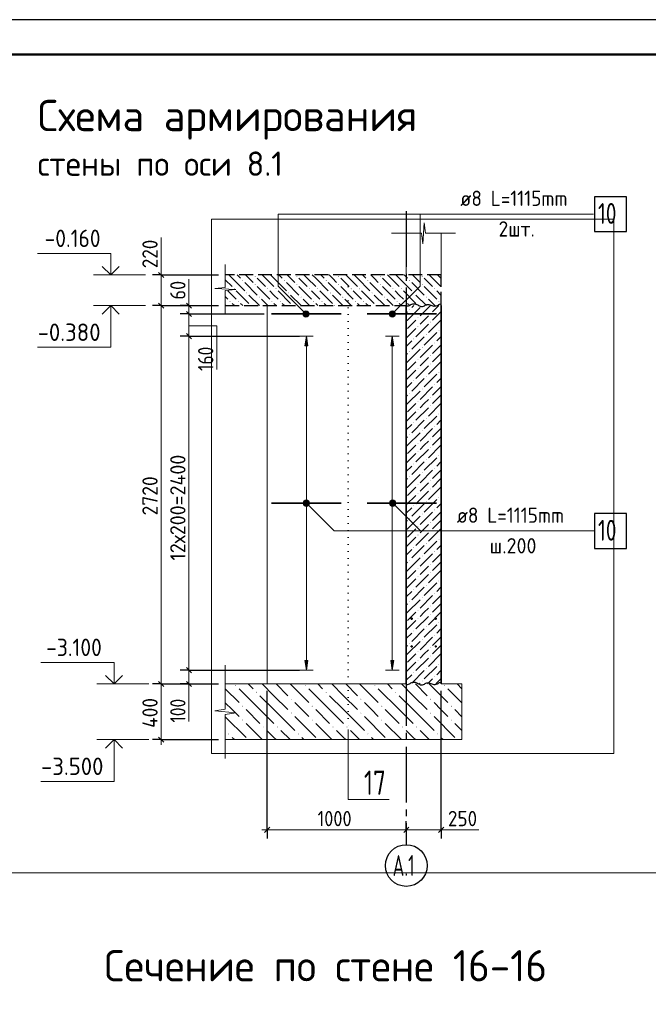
# Model space of a CAD drawing. Header units: millimetres. Extents: x 0 to 59400, y 0 to 42000.
# Tile 30 of 31: x 38419 to 47449, y 27845 to 42000. Entities that reach past the tile are written whole.
import ezdxf

# ---------------------------------------------------------------- set-up
doc = ezdxf.new("R2010")
doc.units = ezdxf.units.MM
for name, pattern in [('______2', [270, 200, -70]), ('______5', [1100, 800, -100, 100, -100]), ('______9', [100, 0, -100])]:
    doc.linetypes.add(name, pattern=pattern)
for name, color, linetype, lineweight in [('Standard', 7, 'Continuous', 25), ('Высотные отметки', 7, 'Continuous', 25), ('ЖБ Перекрытие верхний уровень', 7, '______2', 25), ('ЖБ Стена верхний уровень', 7, 'Continuous', 35), ('Заголовок чертежа', 7, 'Continuous', 25), ('Позиционная метка линия выноска', 7, 'Continuous', 13), ('Примечания', 7, 'Continuous', 13), ('Размерная линия_ общее', 7, 'Continuous', 13), ('Сечения символ', 7, 'Continuous', 25), ('Стена обрамление П-обр.', 7, 'Continuous', 35), ('Фоновоя арматура Х1', 52, 'Continuous', 25)]:
    doc.layers.add(name, color=color, linetype=linetype, lineweight=lineweight)
doc.layers.add('Оси', color=7, linetype='______5')
doc.layers.add('Размерная выноска', color=7, linetype='Continuous')
doc.styles.add('ISOCPEUR', font='txt')

msp = doc.modelspace()

# ---------------------------------------------------------------- hatches: boundary and pattern name
at = {"layer": 'ЖБ Перекрытие верхний уровень', "linetype": 'Continuous', "lineweight": 18, "transparency": 33554687}
for points in [[(41615, 38252), (41621, 38258), (41628, 38252), (41621, 38245)], [(41795, 38312), (41801, 38318), (41808, 38312), (41801, 38305)], [(42215, 38252), (42221, 38258), (42228, 38252), (42221, 38245)], [(42395, 38312), (42401, 38318), (42408, 38312), (42401, 38305)], [(42815, 38252), (42821, 38258), (42828, 38252), (42821, 38245)], [(42995, 38312), (43001, 38318), (43008, 38312), (43001, 38305)], [(43415, 38252), (43421, 38258), (43428, 38252), (43421, 38245)], [(43595, 38312), (43601, 38318), (43608, 38312), (43601, 38305)], [(44015, 38252), (44021, 38258), (44028, 38252), (44021, 38245)], [(44195, 38312), (44201, 38318), (44208, 38312), (44201, 38305)], [(41375, 38132), (41381, 38138), (41388, 38132), (41381, 38125)], [(41495, 38132), (41501, 38138), (41508, 38132), (41501, 38125)], [(41675, 38072), (41681, 38078), (41688, 38072), (41681, 38065)], [(41795, 38192), (41801, 38198), (41808, 38192), (41801, 38185)], [(41975, 38132), (41981, 38138), (41988, 38132), (41981, 38125)], [(42095, 38132), (42101, 38138), (42108, 38132), (42101, 38125)], [(42275, 38072), (42281, 38078), (42288, 38072), (42281, 38065)], [(42395, 38192), (42401, 38198), (42408, 38192), (42401, 38185)], [(42575, 38132), (42581, 38138), (42588, 38132), (42581, 38125)], [(42695, 38132), (42701, 38138), (42708, 38132), (42701, 38125)], [(42875, 38072), (42881, 38078), (42888, 38072), (42881, 38065)], [(42995, 38192), (43001, 38198), (43008, 38192), (43001, 38185)], [(43175, 38132), (43181, 38138), (43188, 38132), (43181, 38125)], [(43295, 38132), (43301, 38138), (43308, 38132), (43301, 38125)], [(43475, 38072), (43481, 38078), (43488, 38072), (43481, 38065)], [(43595, 38192), (43601, 38198), (43608, 38192), (43601, 38185)], [(43775, 38132), (43781, 38138), (43788, 38132), (43781, 38125)], [(43895, 38132), (43901, 38138), (43908, 38132), (43901, 38125)], [(44075, 38072), (44081, 38078), (44088, 38072), (44081, 38065)], [(44195, 38192), (44201, 38198), (44208, 38192), (44201, 38185)], [(44375, 38132), (44381, 38138), (44388, 38132), (44381, 38125)], [(41435, 37952), (41441, 37958), (41448, 37952), (41441, 37945)], [(41555, 37952), (41561, 37958), (41568, 37952), (41561, 37945)], [(41855, 38012), (41861, 38018), (41868, 38012), (41861, 38005)], [(42035, 37952), (42041, 37958), (42048, 37952), (42041, 37945)], [(42155, 37952), (42161, 37958), (42168, 37952), (42161, 37945)], [(42455, 38012), (42461, 38018), (42468, 38012), (42461, 38005)], [(42635, 37952), (42641, 37958), (42648, 37952), (42641, 37945)], [(42755, 37952), (42761, 37958), (42768, 37952), (42761, 37945)], [(43055, 38012), (43061, 38018), (43068, 38012), (43061, 38005)], [(43235, 37952), (43241, 37958), (43248, 37952), (43241, 37945)], [(43355, 37952), (43361, 37958), (43368, 37952), (43361, 37945)], [(43655, 38012), (43661, 38018), (43668, 38012), (43661, 38005)], [(43835, 37952), (43841, 37958), (43848, 37952), (43841, 37945)], [(43955, 37952), (43961, 37958), (43968, 37952), (43961, 37945)], [(44255, 38012), (44261, 38018), (44268, 38012), (44261, 38005)], [(44435, 37952), (44441, 37958), (44448, 37952), (44441, 37945)], [(41735, 37892), (41741, 37898), (41748, 37892), (41746, 37890), (41736, 37890)], [(42335, 37892), (42341, 37898), (42348, 37892), (42346, 37890), (42336, 37890)], [(42935, 37892), (42941, 37898), (42948, 37892), (42946, 37890), (42936, 37890)], [(43535, 37892), (43541, 37898), (43548, 37892), (43546, 37890), (43536, 37890)], [(44135, 37892), (44141, 37898), (44148, 37892), (44146, 37890), (44136, 37890)]]:
    msp.add_hatch(color=7, dxfattribs=at).paths.add_polyline_path(points, flags=16)
at = {"layer": 'ЖБ Стена верхний уровень', "linetype": 'Continuous', "lineweight": 18, "transparency": 33554687}
for points in [[(44016, 37832), (44021, 37837), (44026, 37832), (44021, 37827)], [(44204, 37890), (44201, 37887), (44198, 37890)], [(44136, 37712), (44141, 37717), (44146, 37712), (44141, 37707)], [(44316, 37772), (44321, 37777), (44326, 37772), (44321, 37767)], [(44316, 37652), (44321, 37657), (44326, 37652), (44321, 37647)], [(44136, 37592), (44141, 37597), (44146, 37592), (44141, 37587)], [(44436, 37532), (44441, 37537), (44446, 37532), (44441, 37527)], [(44076, 37412), (44081, 37417), (44086, 37412), (44081, 37407)], [(44256, 37472), (44261, 37477), (44266, 37472), (44261, 37467)], [(44016, 37232), (44021, 37237), (44026, 37232), (44021, 37227)], [(44196, 37292), (44201, 37297), (44206, 37292), (44201, 37287)], [(44376, 37352), (44381, 37357), (44386, 37352), (44381, 37347)], [(44136, 37112), (44141, 37117), (44146, 37112), (44141, 37107)], [(44316, 37172), (44321, 37177), (44326, 37172), (44321, 37167)], [(44136, 36992), (44141, 36997), (44146, 36992), (44141, 36987)], [(44316, 37052), (44321, 37057), (44326, 37052), (44321, 37047)], [(44076, 36812), (44081, 36817), (44086, 36812), (44081, 36807)], [(44256, 36872), (44261, 36877), (44266, 36872), (44261, 36867)], [(44436, 36932), (44441, 36937), (44446, 36932), (44441, 36927)], [(44196, 36692), (44201, 36697), (44206, 36692), (44201, 36687)], [(44376, 36752), (44381, 36757), (44386, 36752), (44381, 36747)], [(44016, 36632), (44021, 36637), (44026, 36632), (44021, 36627)], [(44316, 36572), (44321, 36577), (44326, 36572), (44321, 36567)], [(44136, 36512), (44141, 36517), (44146, 36512), (44141, 36507)], [(44136, 36392), (44141, 36397), (44146, 36392), (44141, 36387)], [(44316, 36452), (44321, 36457), (44326, 36452), (44321, 36447)], [(44256, 36272), (44261, 36277), (44266, 36272), (44261, 36267)], [(44436, 36332), (44441, 36337), (44446, 36332), (44441, 36327)], [(44076, 36212), (44081, 36217), (44086, 36212), (44081, 36207)], [(44196, 36092), (44201, 36097), (44206, 36092), (44201, 36087)], [(44376, 36152), (44381, 36157), (44386, 36152), (44381, 36147)], [(44016, 36032), (44021, 36037), (44026, 36032), (44021, 36027)], [(44316, 35972), (44321, 35977), (44326, 35972), (44321, 35967)], [(44136, 35912), (44141, 35917), (44146, 35912), (44141, 35907)], [(44316, 35852), (44321, 35857), (44326, 35852), (44321, 35847)], [(44136, 35792), (44141, 35797), (44146, 35792), (44141, 35787)], [(44256, 35672), (44261, 35677), (44266, 35672), (44261, 35667)], [(44436, 35732), (44441, 35737), (44446, 35732), (44441, 35727)], [(44076, 35612), (44081, 35617), (44086, 35612), (44081, 35607)], [(44376, 35552), (44381, 35557), (44386, 35552), (44381, 35547)], [(44016, 35432), (44021, 35437), (44026, 35432), (44021, 35427)], [(44196, 35492), (44201, 35497), (44206, 35492), (44201, 35487)], [(44136, 35312), (44141, 35317), (44146, 35312), (44141, 35307)], [(44316, 35372), (44321, 35377), (44326, 35372), (44321, 35367)], [(44316, 35252), (44321, 35257), (44326, 35252), (44321, 35247)], [(44136, 35192), (44141, 35197), (44146, 35192), (44141, 35187)], [(44436, 35132), (44441, 35137), (44446, 35132), (44441, 35127)], [(44076, 35012), (44081, 35017), (44086, 35012), (44081, 35007)], [(44256, 35072), (44261, 35077), (44266, 35072), (44261, 35067)], [(44016, 34832), (44021, 34837), (44026, 34832), (44021, 34827)], [(44196, 34892), (44201, 34897), (44206, 34892), (44201, 34887)], [(44376, 34952), (44381, 34957), (44386, 34952), (44381, 34947)], [(44136, 34712), (44141, 34717), (44146, 34712), (44141, 34707)], [(44316, 34772), (44321, 34777), (44326, 34772), (44321, 34767)], [(44136, 34592), (44141, 34597), (44146, 34592), (44141, 34587)], [(44316, 34652), (44321, 34657), (44326, 34652), (44321, 34647)], [(44076, 34412), (44081, 34417), (44086, 34412), (44081, 34407)], [(44256, 34472), (44261, 34477), (44266, 34472), (44261, 34467)], [(44436, 34532), (44441, 34537), (44446, 34532), (44441, 34527)], [(44196, 34292), (44201, 34297), (44206, 34292), (44201, 34287)], [(44376, 34352), (44381, 34357), (44386, 34352), (44381, 34347)], [(44016, 34232), (44021, 34237), (44026, 34232), (44021, 34227)], [(44136, 34112), (44141, 34117), (44146, 34112), (44141, 34107)], [(44316, 34172), (44321, 34177), (44326, 34172), (44321, 34167)], [(44136, 33992), (44141, 33997), (44146, 33992), (44141, 33987)], [(44316, 34052), (44321, 34057), (44326, 34052), (44321, 34047)], [(44256, 33872), (44261, 33877), (44266, 33872), (44261, 33867)], [(44436, 33932), (44441, 33937), (44446, 33932), (44441, 33927)], [(44076, 33812), (44081, 33817), (44086, 33812), (44081, 33807)], [(44196, 33692), (44201, 33697), (44206, 33692), (44201, 33687)], [(44376, 33752), (44381, 33757), (44386, 33752), (44381, 33747)], [(44016, 33632), (44021, 33637), (44026, 33632), (44021, 33627)], [(44316, 33572), (44321, 33577), (44326, 33572), (44321, 33567)], [(44136, 33512), (44141, 33517), (44146, 33512), (44141, 33507)], [(44316, 33452), (44321, 33457), (44326, 33452), (44321, 33447)], [(44136, 33392), (44141, 33397), (44146, 33392), (44141, 33387)], [(44256, 33272), (44261, 33277), (44266, 33272), (44261, 33267)], [(44436, 33332), (44441, 33337), (44446, 33332), (44441, 33327)], [(44076, 33212), (44081, 33217), (44086, 33212), (44081, 33207)], [(44376, 33152), (44381, 33157), (44386, 33152), (44381, 33147)], [(44016, 33032), (44021, 33037), (44026, 33032), (44021, 33027)], [(44196, 33092), (44201, 33097), (44206, 33092), (44201, 33087)], [(44136, 32912), (44141, 32917), (44146, 32912), (44141, 32907)], [(44316, 32972), (44321, 32977), (44326, 32972), (44321, 32967)], [(44316, 32852), (44321, 32857), (44326, 32852), (44321, 32847)], [(44136, 32792), (44141, 32797), (44146, 32792), (44141, 32787)], [(44436, 32732), (44441, 32737), (44446, 32732), (44441, 32727)], [(44076, 32612), (44081, 32617), (44086, 32612), (44081, 32607)], [(44256, 32672), (44261, 32677), (44266, 32672), (44261, 32667)], [(44376, 32552), (44381, 32557), (44386, 32552), (44381, 32547)], [(44196, 32492), (44201, 32497), (44206, 32492), (44201, 32487)]]:
    msp.add_hatch(color=7, dxfattribs=at).paths.add_polyline_path(points, flags=16)
at = {"layer": 'Позиционная метка линия выноска', "linetype": 'Continuous', "lineweight": 13, "transparency": 33554687}
for points in [[(42488, 37781), (42520, 37813), (42500, 37802)], [(42520, 37813), (42488, 37781), (42488, 37758)], [(42520, 37813), (42488, 37758), (42543, 37813)], [(42543, 37813), (42488, 37758), (42500, 37738)], [(42543, 37813), (42500, 37738), (42563, 37802)], [(42563, 37802), (42500, 37738), (42520, 37727)], [(42563, 37802), (42520, 37727), (42575, 37781)], [(43804, 37738), (43740, 37802), (43729, 37781)], [(43816, 37758), (43761, 37813), (43740, 37802)], [(43816, 37758), (43740, 37802), (43804, 37738)], [(43816, 37781), (43784, 37813), (43761, 37813)], [(43816, 37781), (43761, 37813), (43816, 37758)], [(43784, 37813), (43816, 37781), (43804, 37802)], [(42575, 37781), (42520, 37727), (42543, 37727)], [(42575, 37781), (42543, 37727), (42575, 37758)], [(42575, 37758), (42543, 37727), (42563, 37738)], [(43804, 37738), (43729, 37781), (43784, 37727)], [(43784, 37727), (43729, 37781), (43729, 37758)], [(43784, 37727), (43729, 37758), (43761, 37727)], [(43761, 37727), (43729, 37758), (43740, 37738)], [(42505, 35018), (42549, 35093), (42494, 35038)], [(42494, 35038), (42549, 35093), (42526, 35093)], [(42494, 35038), (42526, 35093), (42494, 35061)], [(42494, 35061), (42526, 35093), (42505, 35082)], [(42505, 35018), (42569, 35082), (42549, 35093)], [(42526, 35007), (42569, 35082), (42505, 35018)], [(42526, 35007), (42581, 35061), (42569, 35082)], [(42549, 35007), (42581, 35061), (42526, 35007)], [(42549, 35007), (42581, 35038), (42581, 35061)], [(42581, 35038), (42549, 35007), (42569, 35018)], [(43746, 35018), (43790, 35093), (43735, 35038)], [(43735, 35038), (43790, 35093), (43767, 35093)], [(43735, 35038), (43767, 35093), (43735, 35061)], [(43735, 35061), (43767, 35093), (43746, 35082)], [(43746, 35018), (43810, 35082), (43790, 35093)], [(43767, 35007), (43810, 35082), (43746, 35018)], [(43767, 35007), (43821, 35061), (43810, 35082)], [(43790, 35007), (43821, 35061), (43767, 35007)], [(43790, 35007), (43821, 35038), (43821, 35061)], [(43821, 35038), (43790, 35007), (43810, 35018)]]:
    msp.add_hatch(color=7, dxfattribs=at).paths.add_polyline_path(points)
at = {"layer": 'Стена обрамление П-обр.', "linetype": 'Continuous', "lineweight": 13, "transparency": 33554687}
for points in [[(42557, 37310), (42537, 37450), (42517, 37310)], [(43792, 37310), (43772, 37450), (43752, 37310)]]:
    msp.add_hatch(color=7, dxfattribs=at).paths.add_polyline_path(points)
for points in [[(42557, 32790), (42537, 32650), (42517, 32790)], [(43792, 32790), (43772, 32650), (43752, 32790)]]:
    msp.add_hatch(color=7, dxfattribs=at).paths.add_polyline_path(points, flags=16)
at = {"layer": 'Фоновоя арматура Х1', "linetype": 'Continuous', "lineweight": 18, "transparency": 33554687}
for points in [[(41515, 32432), (41521, 32438), (41528, 32432), (41521, 32425)], [(42515, 32432), (42521, 32438), (42528, 32432), (42521, 32425)], [(43515, 32432), (43521, 32438), (43528, 32432), (43521, 32425)], [(44515, 32432), (44521, 32438), (44528, 32432), (44521, 32425)], [(41815, 32332), (41821, 32338), (41828, 32332), (41821, 32325)], [(42815, 32332), (42821, 32338), (42828, 32332), (42821, 32325)], [(43815, 32332), (43821, 32338), (43828, 32332), (43821, 32325)], [(41615, 32132), (41621, 32138), (41628, 32132), (41621, 32125)], [(42315, 32232), (42321, 32238), (42328, 32232), (42321, 32225)], [(42615, 32132), (42621, 32138), (42628, 32132), (42621, 32125)], [(43315, 32232), (43321, 32238), (43328, 32232), (43321, 32225)], [(43615, 32132), (43621, 32138), (43628, 32132), (43621, 32125)], [(44315, 32232), (44321, 32238), (44328, 32232), (44321, 32225)], [(44615, 32132), (44621, 32138), (44628, 32132), (44621, 32125)], [(42315, 32032), (42321, 32038), (42328, 32032), (42321, 32025)], [(43315, 32032), (43321, 32038), (43328, 32032), (43321, 32025)], [(44315, 32032), (44321, 32038), (44328, 32032), (44321, 32025)], [(41615, 31932), (41621, 31938), (41628, 31932), (41621, 31925)], [(42615, 31932), (42621, 31938), (42628, 31932), (42621, 31925)], [(43615, 31932), (43621, 31938), (43628, 31932), (43621, 31925)], [(44615, 31932), (44621, 31938), (44628, 31932), (44621, 31925)], [(41415, 31732), (41421, 31738), (41428, 31732), (41421, 31725)], [(41915, 31832), (41921, 31838), (41928, 31832), (41921, 31825)], [(42115, 31832), (42121, 31838), (42128, 31832), (42121, 31825)], [(42415, 31732), (42421, 31738), (42428, 31732), (42421, 31725)], [(42915, 31832), (42921, 31838), (42928, 31832), (42921, 31825)], [(43115, 31832), (43121, 31838), (43128, 31832), (43121, 31825)], [(43415, 31732), (43421, 31738), (43428, 31732), (43421, 31725)], [(43915, 31832), (43921, 31838), (43928, 31832), (43921, 31825)], [(44115, 31832), (44121, 31838), (44128, 31832), (44121, 31825)], [(44415, 31732), (44421, 31738), (44428, 31732), (44421, 31725)]]:
    msp.add_hatch(color=7, dxfattribs=at).paths.add_polyline_path(points, flags=16)

# ---------------------------------------------------------------- linework, layer by layer
at = {"layer": 'Standard', "color": 7, "linetype": 'Continuous', "lineweight": 13, "transparency": 33554687}
for p, q in [((44211, 38780), (44230, 39080)), ((44230, 39080), (44248, 38930)), ((43761, 38930), (44193, 38930)), ((44193, 38930), (44211, 38780)), ((44248, 38930), (44681, 38930)), ((44681, 38930), (44681, 38930)), ((41373, 38479), (41373, 38150)), ((41373, 38150), (41223, 38136)), ((41223, 38136), (41523, 38122)), ((41523, 38122), (41373, 38108)), ((41373, 38108), (41373, 37779)), ((40851, 37890), (40851, 37965)), ((41373, 37779), (41373, 37779)), ((40851, 37450), (40851, 32650)), ((41373, 32720), (41373, 32090)), ((40851, 32650), (40851, 32450)), ((40851, 32450), (40851, 32375)), ((41373, 32090), (41223, 32063)), ((41223, 32063), (41523, 32037)), ((41523, 32037), (41373, 32010)), ((41373, 32010), (41373, 31380)), ((41373, 31380), (41373, 31380))]:
    msp.add_line(p, q, dxfattribs=at)
at = {"layer": 'Standard', "color": 7, "linetype": 'Continuous', "lineweight": 18, "transparency": 33554687}
for p, q in [((43973, 38930), (43973, 38330)), ((44473, 38930), (44473, 38330)), ((41973, 32450), (41973, 37890))]:
    msp.add_line(p, q, dxfattribs=at)
at = {"layer": 'Standard', "color": 7, "linetype": 'Continuous', "lineweight": -3, "transparency": 33554687}
for p, q in [((40851, 37890), (40726, 37890)), ((40851, 37890), (40976, 37890)), ((40851, 37770), (40726, 37770)), ((40851, 37770), (40976, 37770)), ((40851, 37450), (40726, 37450)), ((40851, 37450), (40976, 37450)), ((40851, 32650), (40726, 32650)), ((40851, 32650), (40976, 32650)), ((40851, 32650), (42437, 32650)), ((40851, 32450), (40726, 32450)), ((40851, 32450), (40976, 32450)), ((40851, 32450), (41273, 32450))]:
    msp.add_line(p, q, dxfattribs=at)
at = {"layer": 'Standard', "color": 7, "linetype": 'Continuous', "lineweight": 25, "transparency": 33554687}
for p, q in [((40814, 37927), (40889, 37852)), ((40814, 37807), (40889, 37732)), ((40814, 37487), (40889, 37412)), ((40814, 32687), (40889, 32612)), ((40814, 32487), (40889, 32412))]:
    msp.add_line(p, q, dxfattribs=at)
msp.add_lwpolyline([(0, 0), (59400, 0), (59400, 42000), (0, 42000), (0, 0)], close=True, dxfattribs=at)
at = {"layer": 'Standard', "color": 7, "linetype": 'Continuous', "lineweight": 50, "transparency": 33554687}
msp.add_lwpolyline([(2000, 41500), (58900, 41500), (58900, 500), (2000, 500), (2000, 41500)], close=True, dxfattribs=at)
at = {"layer": 'Standard', "color": 7, "linetype": 'Continuous', "lineweight": 25, "transparency": 33554687}
msp.add_lwpolyline([(58900, 41500), (2000, 41500), (2000, 500), (58900, 500), (58900, 41500)], dxfattribs=at)
at = {"layer": 'Standard', "color": 254, "linetype": 'Continuous', "lineweight": 18, "true_color": 0xc4c4ff, "transparency": 33554687}
msp.add_lwpolyline([(41173, 31450), (46953, 31450), (46953, 39130), (41173, 39130), (41173, 31450)], dxfattribs=at)
at = {"layer": 'Standard', "color": 7, "linetype": 'Continuous', "lineweight": -3, "transparency": 33554687}
for points in [[(40851, 37890), (40855, 37890), (40855, 37890), (41273, 37890)], [(40851, 37770), (40902, 37770), (40902, 37770), (41929, 37770)], [(40851, 37450), (41027, 37450), (41027, 37450), (42437, 37450)]]:
    msp.add_lwpolyline(points, dxfattribs=at)
at = {"layer": 'Standard', "color": 7, "linetype": 'Continuous', "lineweight": 13, "transparency": 33554687}
for points in [[(40851, 37890), (40851, 37874), (40851, 37874), (40851, 37770)], [(40851, 37770), (40851, 37766), (40851, 37766), (40851, 37450)], [(58900, 29734), (17203, 29734), (17203, 3500), (58900, 3500), (58900, 29734)]]:
    msp.add_lwpolyline(points, dxfattribs=at)
at = {"layer": 'Высотные отметки', "color": 7, "linetype": 'Continuous', "lineweight": 35, "transparency": 33554687}
for p, q in [((39727, 38330), (39606, 38451)), ((39727, 38330), (39606, 38451)), ((39727, 38330), (39849, 38451)), ((39727, 38330), (39849, 38451)), ((39727, 37890), (39606, 37769)), ((39727, 37890), (39606, 37769)), ((39727, 37890), (39849, 37769)), ((39727, 37890), (39849, 37769)), ((39775, 32450), (39654, 32571)), ((39775, 32450), (39654, 32571)), ((39775, 32450), (39897, 32571)), ((39775, 32450), (39897, 32571)), ((39775, 31650), (39654, 31529)), ((39775, 31650), (39654, 31529)), ((39775, 31650), (39897, 31529)), ((39775, 31650), (39897, 31529))]:
    msp.add_line(p, q, dxfattribs=at)
at = {"layer": 'Высотные отметки', "color": 7, "linetype": 'Continuous', "lineweight": 13, "transparency": 33554687}
for p, q in [((40227, 38330), (39477, 38330)), ((40227, 38330), (39477, 38330)), ((40227, 37890), (39477, 37890)), ((40227, 37890), (39477, 37890)), ((40275, 32450), (39525, 32450)), ((40275, 32450), (39525, 32450)), ((40275, 31650), (39525, 31650)), ((40275, 31650), (39525, 31650))]:
    msp.add_line(p, q, dxfattribs=at)
for points in [[(39727, 38330), (39727, 38640), (38677, 38640)], [(39727, 38330), (39727, 38640), (38677, 38640)], [(39727, 37890), (39727, 37290), (38677, 37290)], [(39727, 37890), (39727, 37290), (38677, 37290)], [(39775, 32450), (39775, 32760), (38725, 32760)], [(39775, 32450), (39775, 32760), (38725, 32760)], [(39775, 31650), (39775, 31050), (38725, 31050)], [(39775, 31650), (39775, 31050), (38725, 31050)]]:
    msp.add_lwpolyline(points, dxfattribs=at)
at = {"layer": 'ЖБ Перекрытие верхний уровень', "color": 7, "linetype": '______2', "lineweight": 25, "transparency": 33554687}
for p, q in [((44473, 38330), (41373, 38330)), ((44473, 37890), (44473, 38330)), ((41373, 37890), (43973, 37890))]:
    msp.add_line(p, q, dxfattribs=at)
at = {"layer": 'ЖБ Перекрытие верхний уровень', "color": 9, "linetype": 'Continuous', "lineweight": 18, "true_color": 0xc7c7c7, "transparency": 33554687}
for p, q in [((41373, 38260), (41471, 38162)), ((41423, 38330), (41471, 38282)), ((41471, 38282), (41651, 38102)), ((41543, 38330), (41591, 38282)), ((41651, 38222), (41831, 38042)), ((41711, 38282), (41663, 38330)), ((41771, 38222), (41711, 38282)), ((41831, 38282), (41951, 38162)), ((41951, 38282), (41903, 38330)), ((41951, 38282), (42071, 38162)), ((42023, 38330), (42071, 38282)), ((42071, 38282), (42251, 38102)), ((42143, 38330), (42191, 38282)), ((42251, 38222), (42431, 38042)), ((42311, 38282), (42263, 38330)), ((42371, 38222), (42311, 38282)), ((42431, 38282), (42551, 38162)), ((42551, 38282), (42503, 38330)), ((42551, 38282), (42671, 38162)), ((42623, 38330), (42671, 38282)), ((42671, 38282), (42851, 38102)), ((42743, 38330), (42791, 38282)), ((42851, 38222), (43031, 38042)), ((42911, 38282), (42863, 38330)), ((42971, 38222), (42911, 38282)), ((43031, 38282), (43151, 38162)), ((43151, 38282), (43103, 38330)), ((43151, 38282), (43271, 38162)), ((43223, 38330), (43271, 38282)), ((43271, 38282), (43451, 38102)), ((43343, 38330), (43391, 38282)), ((43451, 38222), (43631, 38042)), ((43511, 38282), (43463, 38330)), ((43571, 38222), (43511, 38282)), ((43631, 38282), (43751, 38162)), ((43751, 38282), (43703, 38330)), ((43751, 38282), (43871, 38162)), ((43823, 38330), (43871, 38282)), ((43871, 38282), (44051, 38102)), ((43943, 38330), (43991, 38282)), ((44051, 38222), (44231, 38042)), ((44111, 38282), (44063, 38330)), ((44171, 38222), (44111, 38282)), ((44231, 38282), (44351, 38162)), ((44351, 38282), (44303, 38330)), ((44351, 38282), (44471, 38162)), ((44423, 38330), (44471, 38282)), ((44471, 38282), (44473, 38280)), ((41471, 38042), (41411, 38102)), ((41531, 38102), (41711, 37922)), ((41831, 38162), (42011, 37982)), ((42071, 38042), (42011, 38102)), ((42131, 38102), (42311, 37922)), ((42431, 38162), (42611, 37982)), ((42671, 38042), (42611, 38102)), ((42731, 38102), (42911, 37922)), ((43031, 38162), (43211, 37982)), ((43271, 38042), (43211, 38102)), ((43331, 38102), (43511, 37922)), ((43631, 38162), (43811, 37982)), ((43871, 38042), (43811, 38102)), ((43931, 38102), (44111, 37922)), ((44231, 38162), (44411, 37982)), ((44471, 38042), (44411, 38102)), ((41373, 38020), (41411, 37982)), ((41531, 37982), (41471, 38042)), ((41711, 38042), (41863, 37890)), ((41983, 37890), (41891, 37982)), ((42131, 37982), (42071, 38042)), ((42311, 38042), (42463, 37890)), ((42583, 37890), (42491, 37982)), ((42731, 37982), (42671, 38042)), ((42911, 38042), (43063, 37890)), ((43183, 37890), (43091, 37982)), ((43331, 37982), (43271, 38042)), ((43511, 38042), (43663, 37890)), ((43783, 37890), (43691, 37982)), ((43931, 37982), (43871, 38042)), ((44111, 38042), (44263, 37890)), ((44383, 37890), (44291, 37982)), ((44473, 38040), (44471, 38042)), ((41383, 37890), (41373, 37900)), ((41471, 37922), (41503, 37890)), ((41591, 37922), (41623, 37890)), ((42071, 37922), (42103, 37890)), ((42191, 37922), (42223, 37890)), ((42671, 37922), (42703, 37890)), ((42791, 37922), (42823, 37890)), ((43271, 37922), (43303, 37890)), ((43391, 37922), (43423, 37890)), ((43871, 37922), (43903, 37890)), ((43991, 37922), (44023, 37890)), ((44471, 37922), (44473, 37920))]:
    msp.add_line(p, q, dxfattribs=at)
at = {"layer": 'ЖБ Стена верхний уровень', "color": 7, "linetype": 'Continuous', "lineweight": 35, "transparency": 33554687}
for p, q in [((43973, 37890), (43973, 32450)), ((44473, 32450), (44473, 37890))]:
    msp.add_line(p, q, dxfattribs=at)
at = {"layer": 'ЖБ Стена верхний уровень', "color": 251, "linetype": 'Continuous', "lineweight": 18, "true_color": 0x494949, "transparency": 33554687}
for p, q in [((43991, 37802), (43973, 37784)), ((43991, 37682), (44171, 37862)), ((44079, 37890), (44051, 37862)), ((44319, 37890), (44171, 37742)), ((44439, 37890), (44351, 37802)), ((44471, 37802), (44351, 37682)), ((44471, 37802), (44473, 37804)), ((43991, 37682), (43973, 37664)), ((44111, 37682), (43991, 37562)), ((44171, 37622), (44231, 37682)), ((44231, 37682), (44291, 37742)), ((44471, 37682), (44291, 37502)), ((44473, 37684), (44471, 37682)), ((44111, 37562), (43973, 37424)), ((44291, 37622), (44111, 37442)), ((44473, 37564), (44471, 37562)), ((43973, 37304), (44051, 37382)), ((44231, 37442), (44051, 37262)), ((44411, 37502), (44231, 37322)), ((44411, 37382), (44471, 37442)), ((44471, 37442), (44473, 37444)), ((43991, 37082), (44171, 37262)), ((44351, 37322), (44171, 37142)), ((44471, 37322), (44351, 37202)), ((43991, 37202), (43973, 37184)), ((44231, 37082), (44291, 37142)), ((44471, 37202), (44351, 37082)), ((44471, 37202), (44473, 37204)), ((43991, 37082), (43973, 37064)), ((44111, 36962), (43973, 36824)), ((44111, 37082), (43991, 36962)), ((44291, 37022), (44111, 36842)), ((44171, 37022), (44231, 37082)), ((44471, 37082), (44291, 36902)), ((44473, 37084), (44471, 37082)), ((44473, 36964), (44471, 36962)), ((44231, 36842), (44051, 36662)), ((44411, 36902), (44231, 36722)), ((44411, 36782), (44471, 36842)), ((44471, 36842), (44473, 36844)), ((43973, 36704), (44051, 36782)), ((43991, 36482), (44171, 36662)), ((44351, 36722), (44171, 36542)), ((44471, 36722), (44351, 36602)), ((43991, 36602), (43973, 36584)), ((44231, 36482), (44291, 36542)), ((44471, 36602), (44351, 36482)), ((44471, 36602), (44473, 36604)), ((43991, 36482), (43973, 36464)), ((44111, 36482), (43991, 36362)), ((44291, 36422), (44111, 36242)), ((44171, 36422), (44231, 36482)), ((44471, 36482), (44291, 36302)), ((44473, 36484), (44471, 36482)), ((44111, 36362), (43973, 36224)), ((44231, 36242), (44051, 36062)), ((44411, 36302), (44231, 36122)), ((44411, 36182), (44471, 36242)), ((44473, 36364), (44471, 36362)), ((44471, 36242), (44473, 36244)), ((43973, 36104), (44051, 36182)), ((44351, 36122), (44171, 35942)), ((44471, 36122), (44351, 36002)), ((43991, 36002), (43973, 35984)), ((43991, 35882), (44171, 36062)), ((44471, 36002), (44351, 35882)), ((44471, 36002), (44473, 36004)), ((43991, 35882), (43973, 35864)), ((44111, 35882), (43991, 35762)), ((44291, 35822), (44111, 35642)), ((44171, 35822), (44231, 35882)), ((44231, 35882), (44291, 35942)), ((44471, 35882), (44291, 35702)), ((44473, 35884), (44471, 35882)), ((44111, 35762), (43973, 35624)), ((44411, 35702), (44231, 35522)), ((44473, 35764), (44471, 35762)), ((43973, 35504), (44051, 35582)), ((44231, 35642), (44051, 35462)), ((44411, 35582), (44471, 35642)), ((44471, 35642), (44473, 35644)), ((43991, 35402), (43973, 35384)), ((43991, 35282), (44171, 35462)), ((44351, 35522), (44171, 35342)), ((44471, 35522), (44351, 35402)), ((44471, 35402), (44351, 35282)), ((44471, 35402), (44473, 35404)), ((43991, 35282), (43973, 35264)), ((44111, 35282), (43991, 35162)), ((44171, 35222), (44231, 35282)), ((44231, 35282), (44291, 35342)), ((44471, 35282), (44291, 35102)), ((44473, 35284), (44471, 35282)), ((44111, 35162), (43973, 35024)), ((44291, 35222), (44111, 35042)), ((44473, 35164), (44471, 35162)), ((43973, 34904), (44051, 34982)), ((44231, 35042), (44051, 34862)), ((44411, 35102), (44231, 34922)), ((44411, 34982), (44471, 35042)), ((44471, 35042), (44473, 35044)), ((43991, 34682), (44171, 34862)), ((44351, 34922), (44171, 34742)), ((44471, 34922), (44351, 34802)), ((43991, 34802), (43973, 34784)), ((43991, 34682), (43973, 34664)), ((44111, 34682), (43991, 34562)), ((44171, 34622), (44231, 34682)), ((44231, 34682), (44291, 34742)), ((44471, 34682), (44291, 34502)), ((44471, 34802), (44351, 34682)), ((44471, 34802), (44473, 34804)), ((44473, 34684), (44471, 34682)), ((44111, 34562), (43973, 34424)), ((44291, 34622), (44111, 34442)), ((44473, 34564), (44471, 34562)), ((44231, 34442), (44051, 34262)), ((44411, 34502), (44231, 34322)), ((44411, 34382), (44471, 34442)), ((44471, 34442), (44473, 34444)), ((43973, 34304), (44051, 34382)), ((43991, 34082), (44171, 34262)), ((44351, 34322), (44171, 34142)), ((44471, 34322), (44351, 34202)), ((43991, 34202), (43973, 34184)), ((44231, 34082), (44291, 34142)), ((44471, 34202), (44351, 34082)), ((44471, 34202), (44473, 34204)), ((43991, 34082), (43973, 34064)), ((44111, 34082), (43991, 33962)), ((44291, 34022), (44111, 33842)), ((44171, 34022), (44231, 34082)), ((44471, 34082), (44291, 33902)), ((44473, 34084), (44471, 34082)), ((44111, 33962), (43973, 33824)), ((44231, 33842), (44051, 33662)), ((44411, 33902), (44231, 33722)), ((44411, 33782), (44471, 33842)), ((44473, 33964), (44471, 33962)), ((44471, 33842), (44473, 33844)), ((43973, 33704), (44051, 33782)), ((44351, 33722), (44171, 33542)), ((44471, 33722), (44351, 33602)), ((43991, 33602), (43973, 33584)), ((43991, 33482), (44171, 33662)), ((44471, 33602), (44351, 33482)), ((44471, 33602), (44473, 33604)), ((43991, 33482), (43973, 33464)), ((44111, 33482), (43991, 33362)), ((44291, 33422), (44111, 33242)), ((44171, 33422), (44231, 33482)), ((44231, 33482), (44291, 33542)), ((44471, 33482), (44291, 33302)), ((44473, 33484), (44471, 33482)), ((44111, 33362), (43973, 33224)), ((44411, 33302), (44231, 33122)), ((44473, 33364), (44471, 33362)), ((43973, 33104), (44051, 33182)), ((44231, 33242), (44051, 33062)), ((44411, 33182), (44471, 33242)), ((44471, 33242), (44473, 33244)), ((43991, 33002), (43973, 32984)), ((43991, 32882), (44171, 33062)), ((44351, 33122), (44171, 32942)), ((44471, 33122), (44351, 33002)), ((44471, 33002), (44351, 32882)), ((44471, 33002), (44473, 33004)), ((43991, 32882), (43973, 32864)), ((44111, 32882), (43991, 32762)), ((44171, 32822), (44231, 32882)), ((44231, 32882), (44291, 32942)), ((44471, 32882), (44291, 32702)), ((44473, 32884), (44471, 32882)), ((44111, 32762), (43973, 32624)), ((44291, 32822), (44111, 32642)), ((44411, 32702), (44231, 32522)), ((44473, 32764), (44471, 32762)), ((43973, 32504), (44051, 32582)), ((44231, 32642), (44051, 32462)), ((44411, 32582), (44471, 32642)), ((44471, 32642), (44473, 32644)), ((44159, 32450), (44171, 32462)), ((44351, 32522), (44279, 32450)), ((44471, 32522), (44399, 32450))]:
    msp.add_line(p, q, dxfattribs=at)
at = {"layer": 'Оси', "color": 8, "linetype": '______5', "lineweight": -3, "transparency": 33554687}
msp.add_line((43973, 39248), (43973, 30130), dxfattribs=at)
at = {"layer": 'Оси', "color": 7, "linetype": 'Continuous', "lineweight": -3, "transparency": 33554687}
msp.add_circle((43973, 29840), 300, dxfattribs=at)
at = {"layer": 'Позиционная метка линия выноска', "color": 7, "linetype": 'Continuous', "lineweight": 13, "transparency": 33554687}
for p, q in [((42500, 37802), (42500, 37802)), ((42563, 37802), (42563, 37802)), ((43740, 37802), (43740, 37802)), ((43804, 37802), (43804, 37802)), ((42500, 37738), (42500, 37738)), ((42563, 37738), (42563, 37738)), ((43740, 37738), (43740, 37738)), ((43804, 37738), (43804, 37738)), ((42505, 35082), (42505, 35082)), ((42505, 35018), (42505, 35018)), ((42569, 35082), (42569, 35082)), ((42569, 35018), (42569, 35018)), ((43746, 35082), (43746, 35082)), ((43746, 35018), (43746, 35018)), ((43810, 35082), (43810, 35082)), ((43810, 35018), (43810, 35018))]:
    msp.add_line(p, q, dxfattribs=at)
for points in [[(44172, 39205), (42131, 39205), (42131, 38170), (42531, 37770)], [(46664, 39205), (44172, 39205), (44172, 38170), (43772, 37770)], [(45149, 34650), (42937, 34650), (42537, 35050)], [(46670, 34650), (44178, 34650), (43778, 35050)]]:
    msp.add_lwpolyline(points, dxfattribs=at)
for centre in [(42531, 37770), (43772, 37770), (42537, 35050), (43778, 35050)]:
    msp.add_circle(centre, 45, dxfattribs=at)
at = {"layer": 'Примечания', "color": 7, "linetype": 'Continuous', "lineweight": 25, "transparency": 33554687}
for points in [[(43973, 37885), (43988, 37885), (44004, 37886), (44019, 37890), (44030, 37897), (44040, 37905), (44052, 37911), (44067, 37915), (44082, 37917), (44098, 37915), (44112, 37911), (44126, 37906), (44138, 37899), (44149, 37892), (44161, 37886), (44174, 37880), (44189, 37877), (44205, 37878), (44221, 37881), (44233, 37887), (44243, 37895), (44254, 37902), (44268, 37907), (44284, 37908), (44299, 37905), (44313, 37900), (44327, 37895), (44341, 37890), (44355, 37886), (44370, 37883), (44373, 37883)], [(44373, 37885), (44388, 37885), (44404, 37886), (44419, 37890), (44430, 37897), (44440, 37905), (44452, 37911), (44467, 37915), (44473, 37916)], [(43973, 32445), (43988, 32445), (44004, 32446), (44019, 32450), (44030, 32457), (44040, 32465), (44052, 32471), (44067, 32475), (44082, 32477), (44098, 32475), (44112, 32471), (44126, 32466), (44138, 32459), (44149, 32452), (44161, 32446), (44174, 32440), (44189, 32437), (44205, 32438), (44221, 32441), (44233, 32447), (44243, 32455), (44254, 32462), (44268, 32467), (44284, 32468), (44299, 32465), (44313, 32460), (44327, 32455), (44341, 32450), (44355, 32446), (44370, 32443), (44373, 32443)], [(44373, 32445), (44388, 32445), (44404, 32446), (44419, 32450), (44430, 32457), (44440, 32465), (44452, 32471), (44467, 32475), (44473, 32476)]]:
    msp.add_lwpolyline(points, dxfattribs=at)
at = {"layer": 'Размерная выноска', "color": 7, "linetype": 'Continuous', "lineweight": 13, "transparency": 33554687}
for p, q in [((40451, 38330), (40451, 38870)), ((40851, 37890), (40851, 38270)), ((40851, 32450), (40851, 31910)), ((44473, 30355), (45013, 30355))]:
    msp.add_line(p, q, dxfattribs=at)
msp.add_lwpolyline([(40851, 37600), (41251, 37600), (41251, 36970)], dxfattribs=at)
at = {"layer": 'Размерная линия_ общее', "color": 7, "linetype": 'Continuous', "lineweight": 25, "transparency": 33554687}
for p, q in [((40414, 38367), (40489, 38292)), ((40414, 37927), (40489, 37852)), ((40414, 32487), (40489, 32412)), ((40414, 31687), (40489, 31612)), ((41936, 30317), (42011, 30392)), ((43936, 30317), (44011, 30392)), ((44436, 30317), (44511, 30392))]:
    msp.add_line(p, q, dxfattribs=at)
at = {"layer": 'Размерная линия_ общее', "color": 7, "linetype": 'Continuous', "lineweight": 13, "transparency": 33554687}
for p, q in [((40451, 38330), (40451, 38405)), ((40451, 37890), (40451, 32450)), ((40451, 32450), (40451, 31650)), ((40451, 31650), (40451, 31575)), ((41973, 30355), (41898, 30355)), ((41973, 30355), (43973, 30355)), ((43973, 30355), (44473, 30355)), ((44473, 30355), (44548, 30355))]:
    msp.add_line(p, q, dxfattribs=at)
at = {"layer": 'Размерная линия_ общее', "color": 253, "linetype": 'Continuous', "lineweight": -3, "true_color": 0xa0a0a0, "transparency": 33554687}
for p, q in [((40451, 38330), (40326, 38330)), ((40451, 38330), (40576, 38330)), ((40451, 38330), (41273, 38330)), ((40451, 37890), (40326, 37890)), ((40451, 37890), (40576, 37890)), ((40451, 37890), (41273, 37890)), ((40451, 32450), (40326, 32450)), ((40451, 32450), (40576, 32450)), ((40451, 32450), (41273, 32450)), ((41973, 30355), (41973, 32350)), ((40451, 31650), (40326, 31650)), ((40451, 31650), (40576, 31650)), ((40451, 31650), (41273, 31650)), ((41973, 30355), (41973, 30480)), ((43973, 30355), (43973, 30480)), ((44473, 30355), (44473, 30480)), ((41973, 30355), (41973, 30230)), ((43973, 30355), (43973, 30230)), ((43973, 30355), (43973, 30230)), ((44473, 30355), (44473, 30230))]:
    msp.add_line(p, q, dxfattribs=at)
at = {"layer": 'Размерная линия_ общее', "color": 7, "linetype": 'Continuous', "lineweight": 13, "transparency": 33554687}
msp.add_lwpolyline([(40451, 38330), (40451, 38324), (40451, 38324), (40451, 37890)], dxfattribs=at)
at = {"layer": 'Размерная линия_ общее', "color": 253, "linetype": 'Continuous', "lineweight": -3, "true_color": 0xa0a0a0, "transparency": 33554687}
msp.add_lwpolyline([(44473, 30355), (44473, 30372), (44473, 30372), (44473, 31611), (44473, 31611), (44473, 32350)], dxfattribs=at)
at = {"layer": 'Сечения символ', "color": 7, "linetype": '______9', "lineweight": 13, "transparency": 33554687}
msp.add_line((43138, 38160), (43138, 31796), dxfattribs=at)
at = {"layer": 'Сечения символ', "color": 7, "linetype": 'Continuous', "lineweight": 13, "transparency": 33554687}
msp.add_lwpolyline([(43138, 31796), (43138, 30788), (43728, 30788)], dxfattribs=at)
at = {"layer": 'Стена обрамление П-обр.', "color": 7, "linetype": 'Continuous', "lineweight": 35, "transparency": 33554687}
for p, q in [((42037, 37770), (43037, 37770)), ((44409, 37770), (43409, 37770)), ((42037, 35050), (43037, 35050)), ((44409, 35050), (43409, 35050))]:
    msp.add_line(p, q, dxfattribs=at)
at = {"layer": 'Стена обрамление П-обр.', "color": 251, "linetype": 'Continuous', "lineweight": 13, "true_color": 0x494949, "transparency": 33554687}
for p, q in [((42537, 37450), (42437, 37450)), ((42537, 37450), (42517, 37310)), ((42557, 37310), (42537, 37450)), ((42537, 37450), (42637, 37450)), ((42537, 37450), (42537, 37450)), ((43772, 37450), (43672, 37450)), ((43772, 37450), (43752, 37310)), ((43792, 37310), (43772, 37450)), ((43772, 37450), (43872, 37450)), ((43772, 37450), (43772, 37450)), ((42517, 37310), (42557, 37310)), ((42537, 32790), (42537, 37310)), ((43752, 37310), (43792, 37310)), ((43772, 32790), (43772, 37310)), ((42537, 32650), (42517, 32790)), ((42517, 32790), (42557, 32790)), ((42557, 32790), (42537, 32650)), ((43772, 32650), (43752, 32790)), ((43752, 32790), (43792, 32790)), ((43792, 32790), (43772, 32650)), ((42537, 32650), (42437, 32650)), ((42537, 32650), (42637, 32650)), ((42537, 32650), (42537, 32650)), ((43772, 32650), (43672, 32650)), ((43772, 32650), (43872, 32650)), ((43772, 32650), (43772, 32650))]:
    msp.add_line(p, q, dxfattribs=at)
at = {"layer": 'Стена обрамление П-обр.', "color": 7, "linetype": 'Continuous', "lineweight": 25, "transparency": 33554687}
for points in [[(46676, 38955), (47136, 38955), (47136, 39455), (46676, 39455), (46676, 38955)], [(46676, 34400), (47136, 34400), (47136, 34900), (46676, 34900), (46676, 34400)]]:
    msp.add_lwpolyline(points, dxfattribs=at)
at = {"layer": 'Стена обрамление П-обр.', "color": 7, "linetype": 'Continuous', "lineweight": 35, "transparency": 33554687}
for centre in [(44050, 33390), (44396, 33390), (44050, 32990), (44396, 32990)]:
    msp.add_circle(centre, 8, dxfattribs=at)
at = {"layer": 'Фоновоя арматура Х1', "color": 7, "linetype": 'Continuous', "lineweight": 13, "transparency": 33554687}
for p, q in [((43973, 32450), (41373, 32450)), ((44773, 32450), (44473, 32450)), ((44773, 31650), (44773, 32450)), ((41373, 31650), (44773, 31650))]:
    msp.add_line(p, q, dxfattribs=at)
at = {"layer": 'Фоновоя арматура Х1', "color": 252, "linetype": 'Continuous', "lineweight": 18, "true_color": 0x8f8f8f, "transparency": 33554687}
for p, q in [((41703, 32450), (41771, 32382)), ((42071, 32282), (41903, 32450)), ((42103, 32450), (42271, 32282)), ((42303, 32450), (42571, 32182)), ((42703, 32450), (42771, 32382)), ((43071, 32282), (42903, 32450)), ((43103, 32450), (43271, 32282)), ((43303, 32450), (43571, 32182)), ((43703, 32450), (43771, 32382)), ((44071, 32282), (43903, 32450)), ((44103, 32450), (44271, 32282)), ((44303, 32450), (44571, 32182)), ((44703, 32450), (44771, 32382)), ((41373, 32380), (41571, 32182)), ((41871, 32082), (41571, 32382)), ((41871, 32282), (42071, 32082)), ((42071, 32282), (42271, 32082)), ((42871, 32082), (42571, 32382)), ((42871, 32282), (43071, 32082)), ((43071, 32282), (43271, 32082)), ((43871, 32082), (43571, 32382)), ((43871, 32282), (44071, 32082)), ((44071, 32282), (44271, 32082)), ((44773, 32180), (44571, 32382)), ((41471, 32082), (41373, 32180)), ((42471, 32082), (42371, 32182)), ((43471, 32082), (43371, 32182)), ((44471, 32082), (44371, 32182)), ((41571, 31982), (41471, 32082)), ((41671, 32082), (41871, 31882)), ((41871, 32082), (42071, 31882)), ((42071, 32082), (42371, 31782)), ((42571, 31982), (42471, 32082)), ((42671, 32082), (42871, 31882)), ((42871, 32082), (43071, 31882)), ((43071, 32082), (43371, 31782)), ((43571, 31982), (43471, 32082)), ((43671, 32082), (43871, 31882)), ((43871, 32082), (44071, 31882)), ((44071, 32082), (44371, 31782)), ((44571, 31982), (44471, 32082)), ((44671, 32082), (44773, 31980)), ((41373, 31980), (41671, 31682)), ((41671, 31882), (41903, 31650)), ((42371, 31982), (42671, 31682)), ((42671, 31882), (42903, 31650)), ((43371, 31982), (43671, 31682)), ((43671, 31882), (43903, 31650)), ((44371, 31982), (44671, 31682)), ((44671, 31882), (44773, 31780)), ((42071, 31682), (41971, 31782)), ((42171, 31782), (42303, 31650)), ((43071, 31682), (42971, 31782)), ((43171, 31782), (43303, 31650)), ((44071, 31682), (43971, 31782)), ((44171, 31782), (44303, 31650)), ((41471, 31682), (41503, 31650)), ((42103, 31650), (42071, 31682)), ((42471, 31682), (42503, 31650)), ((43103, 31650), (43071, 31682)), ((43471, 31682), (43503, 31650)), ((44103, 31650), (44071, 31682)), ((44471, 31682), (44503, 31650))]:
    msp.add_line(p, q, dxfattribs=at)

# ---------------------------------------------------------------- texts
at = {"layer": 'Standard', "color": 7, "linetype": 'Continuous', "lineweight": 25, "transparency": 33554687, "insert": (45298, 38882), "char_height": 220, "width": 718.33, "attachment_point": 7, "style": 'ISOCPEUR'}
msp.add_mtext('\\W0.93;2шт.', dxfattribs=at)
at = {"layer": 'Standard', "color": 7, "linetype": 'Continuous', "lineweight": 25, "transparency": 33554687, "char_height": 220, "attachment_point": 7, "rotation": 90, "style": 'ISOCPEUR'}
for s, insert, width in [('\\W0.87;60', (40801, 37976), 403.94), ('\\W0.83;160', (41201, 36950), 508.57), ('\\W0.95;12х200=2400', (40801, 34225), 1775.25), ('\\W0.83;100', (40801, 31896), 508.57)]:
    msp.add_mtext(s, dxfattribs=dict(at, insert=insert, width=width))
at = {"layer": 'Высотные отметки', "color": 7, "linetype": 'Continuous', "lineweight": 25, "transparency": 33554687, "char_height": 250, "attachment_point": 7, "style": 'ISOCPEUR'}
for s, insert, width in [('\\W0.90;-0.160', (38777, 38732), 1011.77), ('\\W0.95;-0.380', (38677, 37382), 1067.86), ('\\W0.90;-3.100', (38800, 32852), 1011.77), ('\\W0.95;-3.500', (38725, 31142), 1067.86)]:
    msp.add_mtext(s, dxfattribs=dict(at, insert=insert, width=width))
at = {"layer": 'Заголовок чертежа', "color": 7, "linetype": 'Continuous', "lineweight": 50, "transparency": 33554687, "attachment_point": 7, "style": 'ISOCPEUR'}
for s, insert, char_height, width in [('\\W0.98;Схема армирования', (38677, 40275), 450, 5752.75), ('\\W0.96;стены по оси 8.1', (38677, 39755), 350, 3807.09), ('\\W0.96;Сечение по стене 16-16', (39634, 28175), 450, 6872.62)]:
    msp.add_mtext(s, dxfattribs=dict(at, insert=insert, char_height=char_height, width=width))
at = {"layer": 'Оси', "color": 7, "linetype": 'Continuous', "lineweight": 25, "transparency": 33554687, "insert": (43777, 29690), "char_height": 300, "width": 485.55, "attachment_point": 7, "style": 'ISOCPEUR'}
msp.add_mtext('\\W0.62;А.1', dxfattribs=at)
at = {"layer": 'Размерная линия_ общее', "color": 7, "linetype": 'Continuous', "lineweight": 25, "transparency": 33554687, "char_height": 220, "attachment_point": 7, "rotation": 90, "style": 'ISOCPEUR'}
for s, insert, width in [('\\W0.91;220', (40401, 38427), 561.98), ('\\W0.93;2720', (40401, 34873), 718.09), ('\\W0.92;400', (40401, 31819), 584.44)]:
    msp.add_mtext(s, dxfattribs=dict(at, insert=insert, width=width))
at = {"layer": 'Размерная линия_ общее', "color": 7, "linetype": 'Continuous', "lineweight": 25, "transparency": 33554687, "char_height": 220, "attachment_point": 7, "style": 'ISOCPEUR'}
for s, insert, width in [('\\W0.87;1000', (42698, 30405), 666.92), ('\\W0.91;250', (44571, 30405), 561.98)]:
    msp.add_mtext(s, dxfattribs=dict(at, insert=insert, width=width))
at = {"layer": 'Сечения символ', "color": 7, "linetype": 'Continuous', "lineweight": 35, "transparency": 33554687, "insert": (43364, 30856), "char_height": 350, "width": 551, "attachment_point": 7, "style": 'ISOCPEUR'}
msp.add_mtext('\\W0.75;17', dxfattribs=at)
at = {"layer": 'Стена обрамление П-обр.', "color": 7, "linetype": 'Continuous', "lineweight": 13, "transparency": 33554687, "attachment_point": 7, "style": 'ISOCPEUR'}
for s, insert, char_height, width in [('\\W0.91;ø8 L=1115mm ', (44748, 39322), 220, 1903.67), ('\\W0.75;10', (46726, 39065), 300, 472.27), ('\\W0.91;ø8 L=1115mm ', (44698, 34767), 220, 1903.67), ('\\W0.75;10', (46726, 34510), 300, 472.27), ('\\W0.95;ш.200 ', (45171, 34327), 220, 962.14)]:
    msp.add_mtext(s, dxfattribs=dict(at, insert=insert, char_height=char_height, width=width))

doc.saveas('drawing.dxf')
